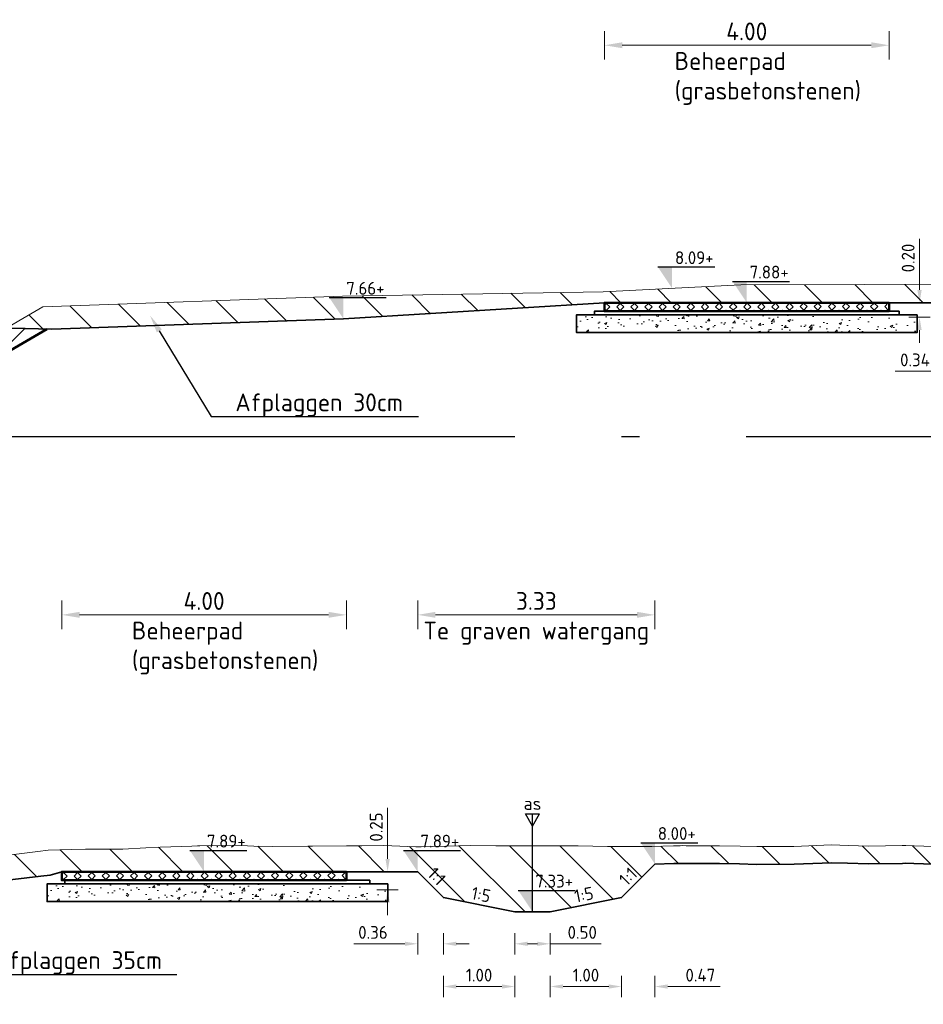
# Model space of a CAD drawing. Header units: metres. Extents: x 199581 to 207779, y 462378 to 466293.
# Tile 71 of 134: x 207311 to 207324, y 465998 to 466011. Entities that reach past the tile are written whole.
import ezdxf
from ezdxf import colors
from ezdxf.entities.mleader import LeaderData, LeaderLine
from ezdxf.enums import TextEntityAlignment as Align
from ezdxf.math import Vec2, Vec3

# ---------------------------------------------------------------- set-up
doc = ezdxf.new("R2010")
doc.units = ezdxf.units.M
doc.linetypes.add('AL-NAP_LIJN', pattern=[15.25, 12, -1.5, 0.25, -1.5])
doc.layers.get('0').update_dxf_attribs({"lineweight": 25})
for name, color, linetype, lineweight in [('B-WE-GR-MAAIVELD-G-GRIJS', 253, 'GW-MAAIVELD', 13), ('N-WA-VH-VERHARDING_FUNDERING-AD', 252, 'Continuous', 18), ('N-WA-VH-VERHARDING_FUNDERING_GRANULAAT_MENG-GD', 251, 'Continuous', 35), ('N-WA-VH-VERHARDING_FUNDERING_ZAND-GD', 251, 'Continuous', 35), ('N-WE-AM-AS-SD', 10, 'Continuous', 25), ('N-WE-GW-GRONDWERKLIJN-G', 90, 'Continuous', 50), ('N-WE-GW-MAAIVELD-GD', 90, 'GW-MAAIVELD', 35), ('N-WE-GW-ONTGRAVING-WERK-AD', 253, 'Continuous', 18), ('N-WE-GW-OPHOGING-WERK-AD', 82, 'Continuous', 18), ('N-WE-VH-VERHARDING_GRASBETONSTEEN-GD', 7, 'Continuous', 50), ('X-XX-AL-M', 7, 'Continuous', 18), ('X-XX-AL-NAP-GD', 253, 'AL-NAP_LIJN', 25), ('X-XX-AL-PEILMAAT-BEST-SD', 251, 'Continuous', 25), ('X-XX-AL-PEILMAAT-SD', 7, 'Continuous', 25), ('X-XX-AL-REFERENTIE-T25', 7, 'Continuous', 25), ('X-XX-AL-T18', 10, 'Continuous', 18)]:
    doc.layers.add(name, color=color, linetype=linetype, lineweight=lineweight)
doc.layers.add('N-WE-VH-VERHARDING_GRASBETONSTEEN-AD', color=72, linetype='Continuous', lineweight=18, transparency=0.3)
doc.styles.add('NLCS-ISO', font='NLCS-ISO.ttf')
doc.styles.add('NLCS-ISO-M100-T18', font='NLCS-ISO.ttf', dxfattribs={"height": 0.18})
doc.styles.add('NLCS-ISO-M100-T25', font='NLCS-ISO.ttf', dxfattribs={"height": 0.25})
doc.styles.add('NLCS-ISO-M50-T18', font='isocpeur.ttf', dxfattribs={"height": 0.09})
doc.linetypes.add('GW-MAAIVELD', pattern='A,12,[40,NLCS.SHX,S=1,R=0,X=0,Y=-0.5],12', length=24)
doc.dimstyles.new('NLCS-M100-T18-PIJL_L2_H1', dxfattribs={"dimscale": 0.1, "dimtxt": 2.5, "dimasz": 1.8, "dimexe": 2, "dimexo": 2, "dimgap": 0.7, "dimtad": 1, "dimzin": 0, "dimdsep": 46, "dimtxsty": 'NLCS-ISO-M100-T18', "dimcen": 0, "dimdle": 2, "dimclrd": 256, "dimclre": 256, "dimclrt": 10, "dimadec": 1, "dimazin": 0, "dimtfac": 1, "dimtdec": 3, "dimtofl": 0, "dimtmove": 0, "dimatfit": 3, "dimfxl": 2, "dimfxlon": 1, "dimtfillclr": 256, "dimtolj": 1, "dimtzin": 0, "dimlwd": -1, "dimlwe": -1, "dimarcsym": 0})
doc.dimstyles.new('NLCS-M100-T25-PIJL_L2_H1', dxfattribs={"dimscale": 0.1, "dimtxt": 2.5, "dimasz": 2.5, "dimexe": 2, "dimexo": 2, "dimgap": 0.7, "dimtad": 1, "dimzin": 0, "dimdsep": 46, "dimtxsty": 'NLCS-ISO-M100-T25', "dimcen": 0, "dimdle": 2, "dimclrd": 256, "dimclre": 256, "dimclrt": 256, "dimadec": 1, "dimazin": 0, "dimtfac": 1, "dimtdec": 3, "dimtofl": 0, "dimtmove": 0, "dimatfit": 3, "dimfxl": 2, "dimfxlon": 1, "dimtfillclr": 256, "dimtolj": 1, "dimtzin": 0, "dimlwd": -1, "dimlwe": -1, "dimarcsym": 0})
pattern_1 = [(135, (0, 0), (-0.3535533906, -0.3535533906), [])]

# ---------------------------------------------------------------- blocks, each defined once
blk = doc.blocks.new('SAM-AS-D')
for p, q in [((0, 3), (-0.25, 3.433)), ((0.25, 3.433), (-0.25, 3.433)), ((0, 0), (0, 3.433)), ((0, 3), (0.25, 3.433))]:
    blk.add_line(p, q)
blk = doc.blocks.new('SAL-PEILMAAT_INFRACAD_H01-SOD')
blk.add_line((-2, 3), (6, 3))
blk.add_solid([(-2, 3), (0, 3), (0, 0)])
at = {"style": 'NLCS-ISO'}
blk.add_attdef('...', (0.4, 3.4), '', height=1.8, dxfattribs=at)
blk = doc.blocks.new('*D145')
at = {"layer": 'X-XX-AL-M', "transparency": 16777216}
for p, q in [((207324.167, 466006.661), (207324.167, 466006.361)), ((207324.504, 466006.661), (207324.504, 466006.361)), ((207323.987, 466006.511), (207323.253, 466006.511)), ((207324.684, 466006.511), (207324.864, 466006.511))]:
    blk.add_line(p, q, dxfattribs=at)
for points in [[(207323.987, 466006.541), (207323.987, 466006.481), (207324.167, 466006.511)], [(207324.684, 466006.541), (207324.684, 466006.481), (207324.504, 466006.511)]]:
    blk.add_solid(points, dxfattribs=at)
at = {"layer": 'X-XX-AL-M', "transparency": 16777216, "insert": (207323.53, 466006.671), "char_height": 0.18, "attachment_point": 5, "style": 'NLCS-ISO-M100-T18'}
blk.add_mtext('\\A1;0.34', dxfattribs=at)
blk = doc.blocks.new('*D147')
at = {"layer": 'X-XX-AL-M', "transparency": 16777216}
for p, q in [((207317.911, 465998.62), (207317.911, 465998.32)), ((207318.411, 465998.62), (207318.411, 465998.32)), ((207318.091, 465998.47), (207318.231, 465998.47)), ((207318.411, 465998.47), (207319.127, 465998.47))]:
    blk.add_line(p, q, dxfattribs=at)
for points in [[(207318.091, 465998.5), (207318.091, 465998.44), (207317.911, 465998.47)], [(207318.231, 465998.5), (207318.231, 465998.44), (207318.411, 465998.47)]]:
    blk.add_solid(points, dxfattribs=at)
at = {"layer": 'X-XX-AL-M', "transparency": 16777216, "insert": (207318.859, 465998.63), "char_height": 0.18, "attachment_point": 5, "style": 'NLCS-ISO-M100-T18'}
blk.add_mtext('\\A1;0.50', dxfattribs=at)
blk = doc.blocks.new('*D149')
at = {"layer": 'X-XX-AL-M', "transparency": 16777216}
for p, q in [((207316.911, 465998.02), (207316.911, 465997.72)), ((207317.911, 465998.02), (207317.911, 465997.72)), ((207317.731, 465997.87), (207317.091, 465997.87))]:
    blk.add_line(p, q, dxfattribs=at)
for points in [[(207317.091, 465997.9), (207317.091, 465997.84), (207316.911, 465997.87)], [(207317.731, 465997.9), (207317.731, 465997.84), (207317.911, 465997.87)]]:
    blk.add_solid(points, dxfattribs=at)
at = {"layer": 'X-XX-AL-M', "transparency": 16777216, "insert": (207317.411, 465998.03), "char_height": 0.18, "attachment_point": 5, "style": 'NLCS-ISO-M100-T18'}
blk.add_mtext('\\A1;1.00', dxfattribs=at)
blk = doc.blocks.new('*D148')
at = {"layer": 'X-XX-AL-M', "transparency": 16777216}
for p, q in [((207318.411, 465998.02), (207318.411, 465997.72)), ((207319.411, 465998.02), (207319.411, 465997.72)), ((207318.591, 465997.87), (207319.231, 465997.87))]:
    blk.add_line(p, q, dxfattribs=at)
for points in [[(207318.591, 465997.9), (207318.591, 465997.84), (207318.411, 465997.87)], [(207319.231, 465997.9), (207319.231, 465997.84), (207319.411, 465997.87)]]:
    blk.add_solid(points, dxfattribs=at)
at = {"layer": 'X-XX-AL-M', "transparency": 16777216, "insert": (207318.911, 465998.03), "char_height": 0.18, "attachment_point": 5, "style": 'NLCS-ISO-M100-T18'}
blk.add_mtext('\\A1;1.00', dxfattribs=at)
blk = doc.blocks.new('*D150')
at = {"layer": 'X-XX-AL-M', "transparency": 16777216}
for p, q in [((207316.549, 465998.62), (207316.549, 465998.32)), ((207316.911, 465998.62), (207316.911, 465998.32)), ((207316.369, 465998.47), (207315.653, 465998.47)), ((207317.091, 465998.47), (207317.271, 465998.47))]:
    blk.add_line(p, q, dxfattribs=at)
for points in [[(207316.369, 465998.5), (207316.369, 465998.44), (207316.549, 465998.47)], [(207317.091, 465998.5), (207317.091, 465998.44), (207316.911, 465998.47)]]:
    blk.add_solid(points, dxfattribs=at)
at = {"layer": 'X-XX-AL-M', "transparency": 16777216, "insert": (207315.921, 465998.63), "char_height": 0.18, "attachment_point": 5, "style": 'NLCS-ISO-M100-T18'}
blk.add_mtext('\\A1;0.36', dxfattribs=at)
blk = doc.blocks.new('*D151')
at = {"layer": 'X-XX-AL-M', "transparency": 16777216}
for p, q in [((207319.411, 465998.02), (207319.411, 465997.72)), ((207319.88, 465998.02), (207319.88, 465997.72)), ((207319.231, 465997.87), (207319.051, 465997.87)), ((207320.06, 465997.87), (207320.794, 465997.87))]:
    blk.add_line(p, q, dxfattribs=at)
for points in [[(207319.231, 465997.9), (207319.231, 465997.84), (207319.411, 465997.87)], [(207320.06, 465997.9), (207320.06, 465997.84), (207319.88, 465997.87)]]:
    blk.add_solid(points, dxfattribs=at)
at = {"layer": 'X-XX-AL-M', "transparency": 16777216, "insert": (207320.517, 465998.03), "char_height": 0.18, "attachment_point": 5, "style": 'NLCS-ISO-M100-T18'}
blk.add_mtext('\\A1;0.47', dxfattribs=at)
blk = doc.blocks.new('*D210')
at = {"layer": 'X-XX-AL-M', "transparency": 16777216}
for p, q in [((207316.549, 466002.89), (207316.549, 466003.29)), ((207319.88, 466002.89), (207319.88, 466003.29)), ((207316.799, 466003.09), (207319.63, 466003.09))]:
    blk.add_line(p, q, dxfattribs=at)
for points in [[(207316.799, 466003.132), (207316.799, 466003.049), (207316.549, 466003.09)], [(207319.63, 466003.132), (207319.63, 466003.049), (207319.88, 466003.09)]]:
    blk.add_solid(points, dxfattribs=at)
at = {"layer": 'X-XX-AL-M', "transparency": 16777216, "insert": (207318.215, 466003.285), "char_height": 0.25, "attachment_point": 5, "style": 'NLCS-ISO-M100-T25'}
blk.add_mtext('\\A1;3.33', dxfattribs=at)
blk = doc.blocks.new('*D231')
at = {"layer": 'X-XX-AL-M', "transparency": 16777216}
for p, q in [((207323.594, 466007.654), (207323.594, 466008.37)), ((207323.444, 466007.474), (207323.744, 466007.474)), ((207323.744, 466007.27), (207323.444, 466007.27)), ((207323.594, 466007.09), (207323.594, 466006.91))]:
    blk.add_line(p, q, dxfattribs=at)
for points in [[(207323.564, 466007.654), (207323.624, 466007.654), (207323.594, 466007.474)], [(207323.564, 466007.09), (207323.624, 466007.09), (207323.594, 466007.27)]]:
    blk.add_solid(points, dxfattribs=at)
at = {"layer": 'X-XX-AL-M', "transparency": 16777216, "insert": (207323.434, 466008.102), "char_height": 0.18, "attachment_point": 5, "rotation": 90, "style": 'NLCS-ISO-M100-T18'}
blk.add_mtext('\\A1;0.20', dxfattribs=at)
blk = doc.blocks.new('*D232')
at = {"layer": 'X-XX-AL-M', "transparency": 16777216}
for p, q in [((207316.127, 465999.662), (207316.127, 466000.378)), ((207315.977, 465999.482), (207316.277, 465999.482)), ((207316.277, 465999.23), (207315.977, 465999.23)), ((207316.127, 465999.05), (207316.127, 465998.87))]:
    blk.add_line(p, q, dxfattribs=at)
for points in [[(207316.097, 465999.662), (207316.157, 465999.662), (207316.127, 465999.482)], [(207316.097, 465999.05), (207316.157, 465999.05), (207316.127, 465999.23)]]:
    blk.add_solid(points, dxfattribs=at)
at = {"layer": 'X-XX-AL-M', "transparency": 16777216, "insert": (207315.967, 466000.11), "char_height": 0.18, "attachment_point": 5, "rotation": 90, "style": 'NLCS-ISO-M100-T18'}
blk.add_mtext('\\A1;0.25', dxfattribs=at)
blk = doc.blocks.new('*D258')
at = {"layer": 'X-XX-AL-M', "transparency": 16777216}
for p, q in [((207319.17, 466010.89), (207319.17, 466011.29)), ((207323.167, 466010.89), (207323.167, 466011.29)), ((207319.42, 466011.09), (207322.917, 466011.09))]:
    blk.add_line(p, q, dxfattribs=at)
for points in [[(207319.42, 466011.132), (207319.42, 466011.049), (207319.17, 466011.09)], [(207322.917, 466011.132), (207322.917, 466011.049), (207323.167, 466011.09)]]:
    blk.add_solid(points, dxfattribs=at)
at = {"layer": 'X-XX-AL-M', "transparency": 16777216, "insert": (207321.169, 466011.285), "char_height": 0.25, "attachment_point": 5, "style": 'NLCS-ISO-M100-T25'}
blk.add_mtext('\\A1;4.00', dxfattribs=at)
blk = doc.blocks.new('*D260')
at = {"layer": 'X-XX-AL-M', "transparency": 16777216}
for p, q in [((207311.552, 466002.89), (207311.552, 466003.29)), ((207315.549, 466002.89), (207315.549, 466003.29)), ((207311.802, 466003.09), (207315.299, 466003.09))]:
    blk.add_line(p, q, dxfattribs=at)
for points in [[(207311.802, 466003.132), (207311.802, 466003.049), (207311.552, 466003.09)], [(207315.299, 466003.132), (207315.299, 466003.049), (207315.549, 466003.09)]]:
    blk.add_solid(points, dxfattribs=at)
at = {"layer": 'X-XX-AL-M', "transparency": 16777216, "insert": (207313.551, 466003.285), "char_height": 0.25, "attachment_point": 5, "style": 'NLCS-ISO-M100-T25'}
blk.add_mtext('\\A1;4.00', dxfattribs=at)

msp = doc.modelspace()

# ---------------------------------------------------------------- hatches: boundary and pattern name
at = {"layer": 'N-WA-VH-VERHARDING_FUNDERING-AD'}
h = msp.add_hatch(dxfattribs=at)
h.set_pattern_fill('AVH-FUNDERING_GRANULAAT_MENG_01', color=256, scale=0.05, pattern_type=2)
h.set_pattern_definition([(50, (207320.97662, 466007.18943), (0.35863, -0.031376), [0.0375, -0.4125]), (355, (207320.97662, 466007.18943), (-0.069376, 0.376096), [0.03, -0.33]), (100.451, (207321.0065, 466007.18682), (0.289255, 0.34472), [0.03187, -0.35057]), (46.184, (207320.97662, 466007.28943), (0.53362, -0.08276), [0.05625, -0.61875]), (96.636, (207321.0211, 466007.28254), (0.46733, 0.48706), [0.047805, -0.52586]), (351.184, (207320.9766, 466007.28943), (0.46733, 0.48706), [0.045, -0.495]), (21, (207321.02662, 466007.26443), (0.298454, -0.20131), [0.0375, -0.4125]), (326, (207321.02662, 466007.26443), (0.12166, 0.362575), [0.03, -0.33]), (71.451, (207321.0515, 466007.24766), (0.42011, 0.161265), [0.03187, -0.35057]), (37.5, (207320.97662, 466007.18943), (0.00608, 0.166447), [0, -0.326, 0, -0.335, 0, -0.33125]), (7.5, (207320.97662, 466007.18943), (0.131535, 0.197206), [0, -0.191, 0, -0.3185, 0, -0.12625]), (327.5, (207320.86512, 466007.18943), (0.266911, -0.0112774), [0, -0.125, 0, -0.39, 0, -0.5175]), (317.5, (207320.81512, 466007.18943), (0.291593, 0.050052), [0, -0.1625, 0, -0.259, 0, -0.3675])])
h.paths.add_polyline_path([(207318.779, 466007.304), (207318.779, 466007.054), (207323.559, 466007.054), (207323.559, 466007.304)])
h = msp.add_hatch(dxfattribs=at)
h.set_pattern_fill('AVH-FUNDERING_GRANULAAT_MENG_01', color=256, scale=0.05, pattern_type=2)
h.set_pattern_definition([(50, (207313.54582, 465999.19732), (0.35863, -0.031376), [0.0375, -0.4125]), (355, (207313.54582, 465999.19732), (-0.069376, 0.376096), [0.03, -0.33]), (100.451, (207313.5757, 465999.1947), (0.289255, 0.34472), [0.03187, -0.35057]), (46.184, (207313.5458, 465999.2973), (0.53362, -0.08276), [0.05625, -0.61875]), (96.636, (207313.5903, 465999.2904), (0.46733, 0.48706), [0.047805, -0.52586]), (351.184, (207313.5458, 465999.2973), (0.46733, 0.48706), [0.045, -0.495]), (21, (207313.59582, 465999.27232), (0.298454, -0.20131), [0.0375, -0.4125]), (326, (207313.59582, 465999.27232), (0.12166, 0.362575), [0.03, -0.33]), (71.451, (207313.6207, 465999.25554), (0.42011, 0.161265), [0.03187, -0.35057]), (37.5, (207313.54582, 465999.19732), (0.00608, 0.166447), [0, -0.326, 0, -0.335, 0, -0.33125]), (7.5, (207313.54582, 465999.19732), (0.131535, 0.197206), [0, -0.191, 0, -0.3185, 0, -0.12625]), (327.5, (207313.43432, 465999.19732), (0.266911, -0.0112774), [0, -0.125, 0, -0.39, 0, -0.5175]), (317.5, (207313.38432, 465999.19732), (0.291593, 0.050052), [0, -0.1625, 0, -0.259, 0, -0.3675])])
h.paths.add_polyline_path([(207311.348, 465999.312), (207311.348, 465999.062), (207316.128, 465999.062), (207316.128, 465999.312)])
at = {"layer": 'N-WE-GW-ONTGRAVING-WERK-AD'}
h = msp.add_hatch(dxfattribs=at)
h.set_pattern_fill('AGW-WERK_ONTGRAVEN-SO', color=256, scale=0.1, pattern_type=2)
h.set_pattern_definition(pattern_1)
h.paths.add_polyline_path([(207327.353, 466007.513), (207330.03, 466007.546), (207331.121, 466007.546), (207333.161, 466007.545), (207333.161, 466007.745), (207331.121, 466007.746), (207330.03, 466007.746), (207326.104, 466007.741), (207324.566, 466007.734), (207321.087, 466007.723), (207319.155, 466007.628), (207315.495, 466007.567), (207311.287, 466007.417), (207310.771, 466007.118), (207311.415, 466007.102), (207315.507, 466007.247), (207319.17, 466007.474), (207323.167, 466007.474), (207323.297, 466007.474), (207324.167, 466007.474), (207324.501, 466007.16), (207325.501, 466006.96), (207326.007, 466006.961), (207327.001, 466007.16)])
h = msp.add_hatch(dxfattribs=at)
h.set_pattern_fill('AGW-WERK_ONTGRAVEN-SO', color=256, scale=0.1, pattern_type=2)
h.set_pattern_definition(pattern_1)
h.paths.add_polyline_path([(207309.956, 466006.298), (207311.344, 466007.103), (207310.771, 466007.118), (207309.83, 466006.571), (207309.162, 466006.336), (207307.34, 466006.321), (207306.64, 466006.512), (207305.461, 466007.252), (207304.873, 466007.266), (207306.518, 466006.234), (207307.301, 466006.021), (207309.214, 466006.037)])
h = msp.add_hatch(dxfattribs=at)
h.set_pattern_fill('AGW-WERK_ONTGRAVEN-SO', color=256, scale=0.1, pattern_type=2)
h.set_pattern_definition(pattern_1)
h.paths.add_polyline_path([(207319.88, 465999.589), (207320.146, 465999.596), (207320.24, 465999.598), (207320.265, 465999.599), (207320.316, 465999.598), (207320.784, 465999.598), (207321.069, 465999.593), (207321.306, 465999.586), (207321.836, 465999.587), (207322.358, 465999.609), (207322.583, 465999.602), (207322.877, 465999.591), (207323.355, 465999.6), (207323.401, 465999.601), (207323.512, 465999.598), (207323.925, 465999.584), (207324.112, 465999.588), (207324.448, 465999.589), (207324.626, 465999.586), (207324.97, 465999.582), (207325.207, 465999.579), (207325.499, 465999.577), (207325.635, 465999.58), (207326.029, 465999.601), (207326.383, 465999.607), (207326.537, 465999.603), (207326.892, 465999.594), (207327.062, 465999.588), (207327.139, 465999.588), (207327.588, 465999.581), (207327.901, 465999.58), (207328.117, 465999.582), (207328.594, 465999.591), (207328.652, 465999.591), (207329.158, 465999.584), (207329.417, 465999.581), (207329.681, 465999.583), (207330.17, 465999.569), (207330.209, 465999.568), (207330.287, 465999.57), (207330.737, 465999.585), (207330.932, 465999.587), (207331.253, 465999.579), (207331.698, 465999.586), (207331.78, 465999.588), (207331.965, 465999.586), (207332.295, 465999.579), (207332.446, 465999.575), (207332.829, 465999.571), (207333.161, 465999.584), (207333.161, 465999.834), (207332.825, 465999.821), (207332.45, 465999.825), (207332.301, 465999.829), (207331.97, 465999.836), (207331.778, 465999.838), (207331.692, 465999.836), (207331.255, 465999.83), (207330.934, 465999.837), (207330.731, 465999.835), (207330.28, 465999.82), (207330.208, 465999.818), (207330.175, 465999.819), (207329.684, 465999.833), (207329.417, 465999.831), (207329.161, 465999.834), (207328.659, 465999.841), (207328.637, 465999.841), (207328.59, 465999.841), (207328.114, 465999.832), (207327.9, 465999.83), (207327.591, 465999.831), (207327.142, 465999.838), (207327.067, 465999.838), (207326.9, 465999.844), (207326.544, 465999.853), (207326.384, 465999.857), (207326.02, 465999.851), (207325.625, 465999.83), (207325.497, 465999.827), (207325.21, 465999.829), (207324.973, 465999.832), (207324.63, 465999.836), (207324.45, 465999.839), (207324.109, 465999.838), (207323.926, 465999.834), (207323.52, 465999.847), (207323.403, 465999.851), (207323.35, 465999.85), (207322.88, 465999.841), (207322.592, 465999.852), (207322.356, 465999.859), (207321.83, 465999.837), (207321.309, 465999.836), (207321.075, 465999.843), (207320.786, 465999.848), (207320.317, 465999.848), (207320.262, 465999.849), (207320.234, 465999.848), (207320.141, 465999.846), (207319.834, 465999.838), (207319.739, 465999.837), (207319.559, 465999.835), (207319.216, 465999.837), (207318.8, 465999.846), (207318.692, 465999.846), (207318.451, 465999.848), (207318.169, 465999.848), (207318.042, 465999.846), (207317.645, 465999.845), (207317.284, 465999.85), (207317.122, 465999.848), (207316.761, 465999.836), (207316.598, 465999.83), (207316.525, 465999.833), (207316.075, 465999.851), (207315.767, 465999.847), (207315.551, 465999.844), (207315.071, 465999.842), (207315.028, 465999.842), (207315.009, 465999.842), (207314.505, 465999.836), (207314.25, 465999.843), (207313.981, 465999.857), (207313.492, 465999.846), (207313.458, 465999.845), (207313.381, 465999.843), (207312.934, 465999.827), (207312.734, 465999.818), (207312.411, 465999.797), (207311.975, 465999.801), (207311.887, 465999.8), (207311.691, 465999.796), (207311.364, 465999.784), (207311.217, 465999.766), (207310.841, 465999.72), (207310.459, 465999.706), (207310.317, 465999.697), (207310.001, 465999.684), (207309.794, 465999.674), (207309.7, 465999.669), (207309.27, 465999.646), (207308.942, 465999.645), (207308.747, 465999.637), (207308.312, 465999.597), (207308.223, 465999.588), (207307.132, 465999.404), (207306.993, 465999.288), (207308.769, 465999.288), (207308.949, 465999.295), (207309.28, 465999.296), (207309.718, 465999.32), (207309.81, 465999.324), (207310.017, 465999.334), (207310.336, 465999.347), (207310.477, 465999.356), (207310.868, 465999.371), (207311.26, 465999.418), (207311.392, 465999.435), (207311.552, 465999.482), (207315.549, 465999.482), (207316.549, 465999.482), (207316.911, 465999.12), (207317.911, 465998.92), (207318.411, 465998.92), (207319.411, 465999.12)])
at = {"layer": 'N-WE-GW-OPHOGING-WERK-AD'}
h = msp.add_hatch(dxfattribs=at)
h.set_pattern_fill('AGW-WERK_AANVULLEN-SO', color=256, scale=0.05, pattern_type=2)
h.set_pattern_definition([(45, (0, 0), (-0.1767766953, 0.1767766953), [])])
h.paths.add_polyline_path([(207311.344, 466007.103), (207310.771, 466007.118), (207309.83, 466006.571), (207309.162, 466006.336), (207307.34, 466006.321), (207306.64, 466006.512), (207305.461, 466007.252), (207304.873, 466007.266), (207306.518, 466006.234), (207307.301, 466006.021), (207309.214, 466006.037), (207309.956, 466006.298)])
at = {"layer": 'N-WE-VH-VERHARDING_GRASBETONSTEEN-AD'}
h = msp.add_hatch(dxfattribs=at)
h.set_pattern_fill('AVH-GRASBETONSTEEN_02', color=256, scale=0.1, angle=0.1022, pattern_type=2)
h.set_pattern_definition([(45.102249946, (-5830.28347, 3286.4667), (-0.099171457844, 0.09881812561), [0.07, -0.07]), (135.102249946, (-5830.28347, 3286.4667), (-0.09881812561, -0.099171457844), [0.07, -0.07]), (45.102249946, (-5830.33306, 3286.5161), (-0.099171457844, 0.09881812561), [0.07, -0.07]), (135.102249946, (-5830.23406, 3286.51628), (-0.09881812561, -0.099171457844), [0.07, -0.07])])
h.paths.add_polyline_path([(207323.167, 466007.474), (207323.167, 466007.354), (207319.17, 466007.354), (207319.17, 466007.474)])
h = msp.add_hatch(dxfattribs=at)
h.set_pattern_fill('AVH-GRASBETONSTEEN_02', color=256, scale=0.1, angle=0.1022, pattern_type=2)
h.set_pattern_definition([(45.102249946, (-5837.90136, 3278.47458), (-0.099171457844, 0.09881812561), [0.07, -0.07]), (135.102249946, (-5837.90136, 3278.47458), (-0.09881812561, -0.099171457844), [0.07, -0.07]), (45.102249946, (-5837.95094, 3278.52399), (-0.099171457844, 0.09881812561), [0.07, -0.07]), (135.102249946, (-5837.85195, 3278.52417), (-0.09881812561, -0.099171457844), [0.07, -0.07])])
h.paths.add_polyline_path([(207315.549, 465999.482), (207315.549, 465999.362), (207311.552, 465999.362), (207311.552, 465999.482)])

# ---------------------------------------------------------------- linework, layer by layer
at = {"layer": 'B-WE-GR-MAAIVELD-G-GRIJS', "flags": 128}
for points in [[(207298.161, 466008.142), (207298.98, 466008.141), (207302.231, 466008.124), (207303.213, 466007.782), (207303.756, 466007.555), (207304.958, 466007.567), (207306.64, 466006.512), (207307.34, 466006.321), (207309.162, 466006.336), (207309.83, 466006.571), (207311.287, 466007.417), (207315.495, 466007.567), (207319.155, 466007.628), (207321.087, 466007.723), (207324.566, 466007.734), (207326.104, 466007.741), (207330.03, 466007.746), (207331.121, 466007.746), (207333.161, 466007.745)], [(207298.161, 466000.053), (207298.555, 466000.033), (207299.986, 465999.743), (207301.16, 465999.524), (207302.133, 465998.995), (207302.436, 465998.489), (207303.126, 465998.272), (207305.512, 465998.313), (207306.046, 465998.496), (207307.132, 465999.404), (207308.223, 465999.588), (207308.312, 465999.597), (207308.747, 465999.637), (207308.942, 465999.645), (207309.27, 465999.646), (207309.7, 465999.669), (207309.794, 465999.674), (207310.001, 465999.684), (207310.317, 465999.697), (207310.459, 465999.706), (207310.841, 465999.72), (207311.217, 465999.766), (207311.364, 465999.784), (207311.691, 465999.796), (207311.887, 465999.8), (207311.975, 465999.801), (207312.411, 465999.797), (207312.734, 465999.818), (207312.934, 465999.827), (207313.381, 465999.843), (207313.458, 465999.845), (207313.492, 465999.846), (207313.981, 465999.857), (207314.25, 465999.843), (207314.505, 465999.836), (207315.009, 465999.842), (207315.028, 465999.842), (207315.071, 465999.842), (207315.551, 465999.844), (207315.767, 465999.847), (207316.075, 465999.851), (207316.525, 465999.833), (207316.598, 465999.83), (207316.761, 465999.836), (207317.122, 465999.848), (207317.284, 465999.85), (207317.645, 465999.845), (207318.042, 465999.846), (207318.169, 465999.848), (207318.451, 465999.848), (207318.692, 465999.846), (207318.8, 465999.846), (207319.216, 465999.837), (207319.559, 465999.835), (207319.739, 465999.837), (207319.834, 465999.838), (207320.141, 465999.846), (207320.234, 465999.848), (207320.262, 465999.849), (207320.317, 465999.848), (207320.786, 465999.848), (207321.075, 465999.843), (207321.309, 465999.836), (207321.83, 465999.837), (207322.356, 465999.859), (207322.592, 465999.852), (207322.88, 465999.841), (207323.35, 465999.85), (207323.403, 465999.851), (207323.52, 465999.847), (207323.926, 465999.834), (207324.109, 465999.838), (207324.45, 465999.839), (207324.63, 465999.836), (207324.973, 465999.832), (207325.21, 465999.829), (207325.497, 465999.827), (207325.625, 465999.83), (207326.02, 465999.851), (207326.384, 465999.857), (207326.544, 465999.853), (207326.9, 465999.844), (207327.067, 465999.838), (207327.142, 465999.838), (207327.591, 465999.831), (207327.9, 465999.83), (207328.114, 465999.832), (207328.59, 465999.841), (207328.637, 465999.841), (207328.659, 465999.841), (207329.161, 465999.834), (207329.417, 465999.831), (207329.684, 465999.833), (207330.175, 465999.819), (207330.208, 465999.818), (207330.28, 465999.82), (207330.731, 465999.835), (207330.934, 465999.837), (207331.255, 465999.83), (207331.692, 465999.836), (207331.778, 465999.838), (207331.97, 465999.836), (207332.301, 465999.829), (207332.45, 465999.825), (207332.825, 465999.821), (207333.161, 465999.834)]]:
    msp.add_lwpolyline(points, dxfattribs=at)
at = {"layer": 'N-WA-VH-VERHARDING_FUNDERING_GRANULAAT_MENG-GD', "flags": 128}
for points in [[(207323.559, 466007.304), (207323.559, 466007.054), (207318.779, 466007.054), (207318.779, 466007.304)], [(207316.128, 465999.312), (207316.128, 465999.062), (207311.348, 465999.062), (207311.348, 465999.312)]]:
    msp.add_lwpolyline(points, close=True, dxfattribs=at)
at = {"layer": 'N-WA-VH-VERHARDING_FUNDERING_ZAND-GD', "flags": 128}
for points in [[(207323.309, 466007.354), (207323.309, 466007.304), (207319.029, 466007.304), (207319.029, 466007.354)], [(207315.878, 465999.362), (207315.878, 465999.312), (207311.598, 465999.312), (207311.598, 465999.362)]]:
    msp.add_lwpolyline(points, close=True, dxfattribs=at)
at = {"layer": 'N-WE-GW-GRONDWERKLIJN-G', "flags": 128}
msp.add_lwpolyline([(207304.873, 466007.266), (207306.518, 466006.234), (207307.301, 466006.021), (207309.214, 466006.037), (207309.956, 466006.298), (207311.344, 466007.103)], dxfattribs=at)
at = {"layer": 'N-WE-GW-MAAIVELD-GD', "flags": 128}
for points in [[(207298.161, 466007.842), (207298.979, 466007.841), (207302.179, 466007.824), (207303.105, 466007.502), (207303.697, 466007.255), (207304.873, 466007.266), (207311.415, 466007.102), (207315.507, 466007.247), (207319.17, 466007.474), (207323.297, 466007.474), (207324.167, 466007.474), (207324.501, 466007.16), (207325.501, 466006.96), (207326.007, 466006.961), (207327.001, 466007.16), (207327.353, 466007.513), (207330.03, 466007.546), (207331.121, 466007.546), (207333.161, 466007.545)], [(207298.144, 465999.703), (207298.512, 465999.685), (207299.919, 465999.4), (207301.042, 465999.286), (207308.769, 465999.288), (207308.949, 465999.295), (207309.28, 465999.296), (207309.718, 465999.32), (207309.81, 465999.324), (207310.017, 465999.334), (207310.336, 465999.347), (207310.477, 465999.356), (207310.868, 465999.371), (207311.26, 465999.418), (207311.392, 465999.435), (207311.552, 465999.482), (207311.892, 465999.482), (207311.975, 465999.482), (207312.42, 465999.482), (207312.754, 465999.482), (207312.949, 465999.482), (207313.392, 465999.482), (207313.467, 465999.482), (207313.5, 465999.482), (207313.976, 465999.482), (207314.237, 465999.482), (207314.502, 465999.482), (207315.009, 465999.482), (207315.027, 465999.482), (207315.073, 465999.482), (207315.399, 465999.482), (207315.472, 465999.482), (207315.535, 465999.482), (207315.549, 465999.482), (207316.549, 465999.482)], [(207316.549, 465999.482), (207316.911, 465999.12), (207317.911, 465998.92), (207318.411, 465998.92), (207319.411, 465999.12), (207319.88, 465999.589)], [(207319.88, 465999.589), (207320.146, 465999.596), (207320.24, 465999.598), (207320.265, 465999.599), (207320.316, 465999.598), (207320.784, 465999.598), (207321.069, 465999.593), (207321.306, 465999.586), (207321.836, 465999.587), (207322.358, 465999.609), (207322.583, 465999.602), (207322.877, 465999.591), (207323.355, 465999.6), (207323.401, 465999.601), (207323.512, 465999.598), (207323.925, 465999.584), (207324.112, 465999.588), (207324.448, 465999.589), (207324.626, 465999.586), (207324.97, 465999.582), (207325.207, 465999.579), (207325.499, 465999.577), (207325.635, 465999.58), (207326.029, 465999.601), (207326.383, 465999.607), (207326.537, 465999.603), (207326.892, 465999.594), (207327.062, 465999.588), (207327.139, 465999.588), (207327.588, 465999.581), (207327.901, 465999.58), (207328.117, 465999.582), (207328.594, 465999.591), (207328.64, 465999.591), (207328.657, 465999.591), (207329.158, 465999.584), (207329.417, 465999.581), (207329.681, 465999.583), (207330.17, 465999.569), (207330.209, 465999.568), (207330.287, 465999.57), (207330.737, 465999.585), (207330.932, 465999.587), (207331.253, 465999.579), (207331.698, 465999.586), (207331.78, 465999.588), (207331.965, 465999.586), (207332.295, 465999.579), (207332.446, 465999.575), (207332.829, 465999.571), (207333.161, 465999.584)]]:
    msp.add_lwpolyline(points, dxfattribs=at)
at = {"layer": 'N-WE-VH-VERHARDING_GRASBETONSTEEN-GD'}
for points in [[(207323.167, 466007.474), (207323.167, 466007.354), (207319.17, 466007.354), (207319.17, 466007.474)], [(207315.549, 465999.482), (207315.549, 465999.362), (207311.552, 465999.362), (207311.552, 465999.482)]]:
    msp.add_lwpolyline(points, close=True, dxfattribs=at)
at = {"layer": 'X-XX-AL-NAP-GD', "flags": 128}
msp.add_lwpolyline([(207333.161, 466005.59), (207298.161, 466005.59)], dxfattribs=at)

# ---------------------------------------------------------------- block references
at = {"layer": 'N-WE-AM-AS-SD', "xscale": -0.4, "yscale": 0.4, "zscale": 2}
msp.add_blockref('SAM-AS-D', (207318.161, 465998.92), dxfattribs=at)
at = {"layer": 'X-XX-AL-PEILMAAT-BEST-SD', "xscale": 0.1, "yscale": 0.1, "zscale": 0.1}
msp.add_blockref('SAL-PEILMAAT_INFRACAD_H01-SOD', (207320.121, 466007.676), dxfattribs=at).add_auto_attribs({'...': '8.09+'})
at = {"layer": 'X-XX-AL-PEILMAAT-SD', "xscale": 0.1, "yscale": 0.1, "zscale": 0.1}
for p, values in [((207321.169, 466007.474), {'...': '7.88+'}), ((207315.507, 466007.247), {'...': '7.66+'}), ((207319.88, 465999.589), {'...': '8.00+'}), ((207313.551, 465999.482), {'...': '7.89+'}), ((207316.549, 465999.482), {'...': '7.89+'}), ((207318.161, 465998.92), {'...': '7.33+'})]:
    msp.add_blockref('SAL-PEILMAAT_INFRACAD_H01-SOD', p, dxfattribs=at).add_auto_attribs(values)

# ---------------------------------------------------------------- texts
at = {"layer": 'X-XX-AL-REFERENTIE-T25', "char_height": 0.25, "attachment_point": 1, "style": 'NLCS-ISO-M100-T25'}
for s, width, insert in [('Beheerpad\\P(grasbetonstenen)', 0.97587, (207320.156, 466010.995)), ('Beheerpad\\P(grasbetonstenen)', 0.97587, (207312.538, 466002.995)), ('Te graven watergang', 3.80398, (207316.631, 466002.995))]:
    msp.add_mtext_dynamic_manual_height_columns(s, width=width, gutter_width=1.25, heights=[0], dxfattribs=dict(at, insert=insert))
at = {"layer": 'X-XX-AL-T18', "style": 'NLCS-ISO-M50-T18'}
msp.add_text('as', height=0.18, dxfattribs=at).set_placement((207318.161, 466000.297), align=Align.BOTTOM_CENTER)
at = {"layer": 'X-XX-AL-T18', "style": 'NLCS-ISO-M100-T18'}
for s, rotation, p in [('1:1', 315, (207316.715, 465999.316)), ('1:1', 45, (207319.604, 465999.313)), ('1:5', 348.6901, (207317.411, 465999.02)), ('1:5', 11.3099, (207318.911, 465999.02))]:
    msp.add_text(s, height=0.18, rotation=rotation, dxfattribs=at).set_placement(p, align=Align.BOTTOM_CENTER)

# ---------------------------------------------------------------- dimensions: what is measured, and where the dimension line sits
at = {"layer": 'X-XX-AL-M'}
for base, p1, p2, picture, middle in [((207323.167, 466011.09), (207319.17, 466007.474), (207323.167, 466007.474), '*D258', (207321.169, 466011.285)), ((207315.549, 466003.09), (207311.552, 465999.482), (207315.549, 465999.482), '*D260', (207313.551, 466003.285)), ((207319.88, 466003.09), (207316.549, 465999.482), (207319.88, 465999.589), '*D210', (207318.215, 466003.285))]:
    dim = msp.add_linear_dim(base=base, p1=p1, p2=p2, dimstyle='NLCS-M100-T25-PIJL_L2_H1', dxfattribs=at)
    dim.commit()
    dim.dimension.update_dxf_attribs({"geometry": picture, "text_midpoint": middle})
for base, p1, p2, picture, middle in [((207323.594, 466007.474), (207325.501, 466007.27), (207323.167, 466007.474), '*D231', (207323.434, 466008.102)), ((207316.127, 465999.482), (207317.911, 465999.23), (207315.549, 465999.482), '*D232', (207315.967, 466000.11))]:
    dim = msp.add_linear_dim(base=base, p1=p1, p2=p2, angle=90, dimstyle='NLCS-M100-T18-PIJL_L2_H1', override={"dimexe": 1.5, "dimexo": 1.5, "dimclrt": 256, "dimfxl": 1.5}, dxfattribs=at)
    dim.commit()
    dim.dimension.update_dxf_attribs({"geometry": picture, "text_midpoint": middle})
for base, p1, p2, picture, middle in [((207324.167, 466006.511), (207324.504, 466007.161), (207324.167, 466007.474), '*D145', (207323.53, 466006.671)), ((207319.88, 465997.87), (207319.411, 465999.12), (207319.88, 465999.589), '*D151', (207320.517, 465998.03)), ((207316.549, 465998.47), (207316.911, 465999.12), (207316.549, 465999.482), '*D150', (207315.921, 465998.63)), ((207316.911, 465997.87), (207317.911, 465998.92), (207316.911, 465999.12), '*D149', (207317.411, 465998.03)), ((207319.411, 465997.87), (207318.411, 465998.92), (207319.411, 465999.12), '*D148', (207318.911, 465998.03)), ((207318.411, 465998.47), (207317.911, 465998.92), (207318.411, 465998.92), '*D147', (207318.859, 465998.63))]:
    dim = msp.add_linear_dim(base=base, p1=p1, p2=p2, dimstyle='NLCS-M100-T18-PIJL_L2_H1', override={"dimexe": 1.5, "dimexo": 1.5, "dimclrt": 256, "dimfxl": 1.5}, dxfattribs=at)
    dim.commit()
    dim.dimension.update_dxf_attribs({"geometry": picture, "text_midpoint": middle})

# ---------------------------------------------------------------- leaders
at = {"layer": 'X-XX-AL-REFERENTIE-T25'}
ml = msp.add_multileader_mtext('Standard', dxfattribs=at)
ml.set_content('Afplaggen 30cm', color=256, style='NLCS-ISO-M100-T25')
ml.set_leader_properties(color=256, linetype='ByLayer', lineweight=-1)
ml.build(insert=Vec2(0, 0))
ml.multileader.update_dxf_attribs({"text_left_attachment_type": 5, "text_right_attachment_type": 5, "dogleg_length": 0.25, "arrow_head_size": 0.25})
ctx = ml.context
ctx.base_point, ctx.char_height, ctx.arrow_head_size, ctx.landing_gap_size, ctx.plane_origin = Vec3(207313.9, 466005.875), 0.25, 0.25, 0.09, Vec3(207312.793, 466007.293)
ctx.left_attachment, ctx.right_attachment = 5, 5
notes = []
notes.append((ctx, [(1, (1, 1, 0), (207313.65, 466005.875), (1, 0), 0.25, [(0, [(207312.793, 466007.293)], 0, [])])]))
ctx.mtext.insert, ctx.mtext.flow_direction = Vec3(207313.99, 466006.2), 5
ml = msp.add_multileader_mtext('Standard', dxfattribs=at)
ml.set_content('Afplaggen 35cm', color=256, style='NLCS-ISO-M100-T25')
ml.set_leader_properties(color=256, linetype='ByLayer', lineweight=-1)
ml.build(insert=Vec2(0, 0))
ml.multileader.update_dxf_attribs({"text_left_attachment_type": 5, "text_right_attachment_type": 5, "dogleg_length": 0.25, "arrow_head_size": 0.25})
ctx = ml.context
ctx.base_point, ctx.char_height, ctx.arrow_head_size, ctx.landing_gap_size, ctx.plane_origin = Vec3(207310.507, 465998.041), 0.25, 0.25, 0.09, Vec3(207309.4, 465999.458)
ctx.left_attachment, ctx.right_attachment = 5, 5
notes.append((ctx, [(1, (1, 1, 0), (207310.257, 465998.041), (1, 0), 0.25, [(0, [(207309.4, 465999.458)], 0, [])])]))
ctx.mtext.insert, ctx.mtext.flow_direction = Vec3(207310.597, 465998.366), 5
for ctx, leaders in notes:
    for number, flags, end, landing, length, lines in leaders:
        leader = LeaderData()
        leader.index, (leader.has_last_leader_line, leader.has_dogleg_vector, leader.attachment_direction) = number, flags
        leader.last_leader_point, leader.dogleg_vector, leader.dogleg_length = Vec3(end), Vec3(landing), length
        for number, points, colour, breaks in lines:
            line = LeaderLine()
            line.index, line.vertices, line.color, line.breaks = number, Vec3.list(points), colors.encode_raw_color(colour), breaks
            leader.lines.append(line)
        ctx.leaders.append(leader)

doc.saveas('drawing.dxf')
